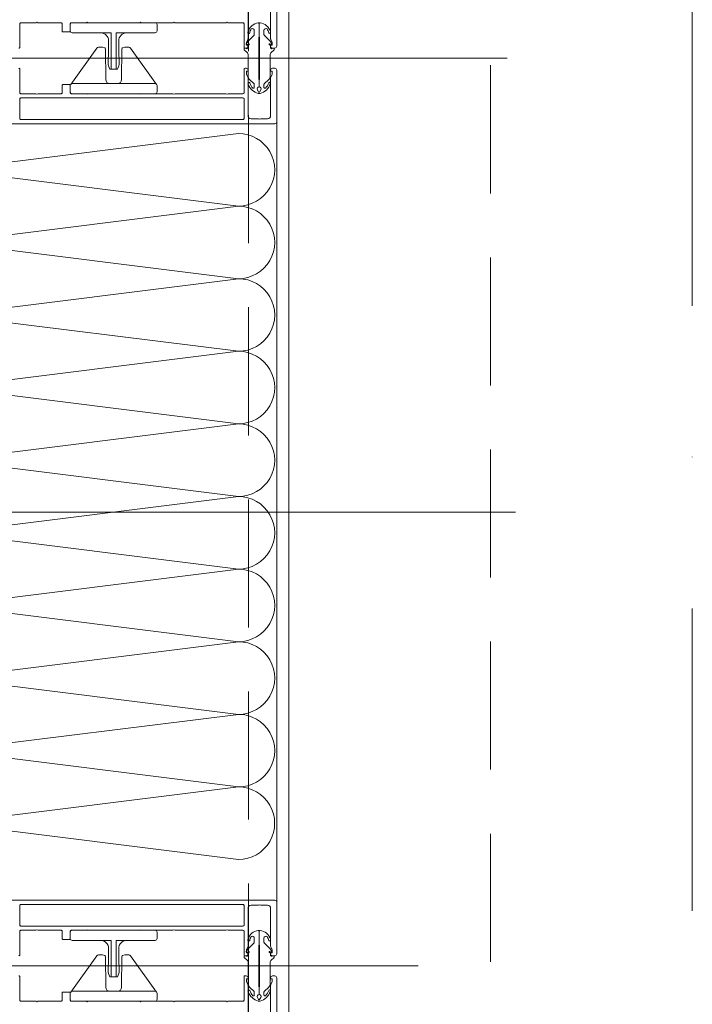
# Model space of a CAD drawing. Header units: millimetres. Extents: x 213386 to 459888, y 74252 to 208052.
# Tile 73 of 256: x 373143 to 373477, y 152288 to 152776. Entities that reach past the tile are written whole.
import ezdxf

# ---------------------------------------------------------------- set-up
doc = ezdxf.new("R2010")
doc.units = ezdxf.units.MM
for name, pattern in [('CK_Čerchovaná 50', [6, 3, -1.5, 0, -1.5]), ('ČERCHOVANÁ', [25.4, 12.7, -6.35, 0, -6.35]), ('ČÁRKOVANÁ', [19.05, 12.7, -6.35])]:
    doc.linetypes.add(name, pattern=pattern)
for name, color, linetype, lineweight in [('FASÁDA DETAILNÍ', 255, 'Continuous', 0), ('OSY', 255, 'Continuous', 0), ('TENKA', 255, 'Continuous', 0)]:
    doc.layers.add(name, color=color, linetype=linetype, lineweight=lineweight)

# ---------------------------------------------------------------- blocks, each defined once
blk = doc.blocks.new('236134_0100_s_v')
for points in [[(22.8, -23), (22.8, -5), (42, -5, 0.414214), (43, -4), (43, -1, 0.414214), (42, 0), (1, 0, 0.414214), (0, -1), (0, -4, 0.414214), (1, -5), (20.2, -5), (20.2, -23)], [(15, -5, -0.414214), (19, -9), (19, -16.57, 0.165764), (19.53, -23), (23.47, -23, 0.165764), (24, -16.57), (24, -9, -0.414214), (28, -5)]]:
    blk.add_lwpolyline(points, format="xyb")
blk = doc.blocks.new('236134_0200_s_v')
for points in [[(19.58, 5, -0.41166), (17.58, 6.98), (17.45, 22.25, 0.344217), (17.07, 22.73), (16, 23), (14, 23, 0.240828), (13.19, 22.59), (0.19, 4.59)], [(23.42, 5, 0.41166), (25.42, 6.98), (25.55, 22.25, -0.344217), (25.93, 22.73), (27, 23), (29, 23, -0.240828), (29.81, 22.59), (42.81, 4.59)]]:
    blk.add_lwpolyline(points, format="xyb")
blk.add_lwpolyline([(42, 5), (1, 5, 0.414214), (0, 4), (0, 1, 0.414214), (1, 0), (42, 0, 0.414214), (43, 1), (43, 4, 0.414214)], format="xyb", close=True)
blk = doc.blocks.new('244748_a')
blk.add_lwpolyline([(8.32, -1.69, 0.082248), (6.34, -0.9, -1.09695), (6.94, -0.1, -0.315353), (11.26, -5.15, -0.480529), (10.87, -5.64), (4.27, -5.64), (4.08, -5.45), (-16.53, -5.45), (-16.72, -5.64), (-20.43, -5.64, 0.574019), (-21.93, -4.78), (-22.99, -5.4, 0.524827), (-22.99, -5.9), (-21.93, -6.52, 0.574021), (-20.43, -5.66), (-16.72, -5.66), (-16.53, -5.85), (4.08, -5.85), (4.27, -5.66), (10.87, -5.66, -0.480529), (11.26, -6.15, -0.326229), (6.88, -11.09, -1.09695), (6.28, -10.3, 0.081457), (8.32, -9.61, 0.599203), (7.48, -8.05), (5.52, -8.05, 0.198965), (5.17, -8.2), (2.22, -11.15), (0.93, -12.01, -0.738038), (0.51, -11.62), (0.87, -11, 1), (0.35, -10.7), (0, -11.3), (-0.98, -11.3, 0.619205), (-1.45, -12.06), (-1.28, -12.43, -0.808139), (-2.04, -13.04), (-3.63, -11.44, 0.198906), (-4.34, -11.15), (-14.99, -11.15, -0.198936), (-16.76, -10.42), (-18.98, -8.2, 0.198942), (-19.33, -8.05), (-20.67, -8.05, 0.500217), (-21.09, -8.73, 0.122037), (-18.5, -10.27, -1.093735), (-19.1, -11.07, -0.240768), (-23.7, -6.07, -0.106226), (-23.7, -5.23, -0.256232), (-19, -0.13, -1.093735), (-18.4, -0.92, 0.116856), (-21.09, -2.57, 0.500217), (-20.67, -3.25), (-19.33, -3.25, 0.198942), (-18.98, -3.1), (-16.75, -0.88, -0.198936), (-14.99, -0.15), (-4.34, -0.15, 0.198907), (-3.63, 0.14), (-2.04, 1.74, -0.808139), (-1.28, 1.13), (-1.45, 0.76, 0.619205), (-0.98, 0), (0, 0), (0.35, -0.6, 1), (0.87, -0.3), (0.51, 0.32, -0.738038), (0.93, 0.71), (2.22, -0.15), (5.17, -3.1, 0.198965), (5.52, -3.25), (7.48, -3.25, 0.599203)], format="xyb", close=True)
blk = doc.blocks.new('*U4004')
for points in [[(0, 0, 0.414243), (0.1, 0.1), (0, 0.9, -1.0001), (0.2, 0.9), (0.1, 0.1, 0.414228), (0.2, 0, 0.414228)], [(0.2, 0, 0.414243), (0.3, 0.1), (0.2, 0.9, -1.0001), (0.4, 0.9), (0.3, 0.1, 0.414228), (0.4, 0, 0.414228)], [(0.4, 0, 0.414243), (0.5, 0.1), (0.4, 0.9, -1.0001), (0.6, 0.9), (0.5, 0.1, 0.414228), (0.6, 0, 0.414228)], [(0.6, 0, 0.414243), (0.7, 0.1), (0.6, 0.9, -1.0001), (0.8, 0.9), (0.7, 0.1, 0.414228), (0.8, 0, 0.414228)], [(0.8, 0, 0.414243), (0.9, 0.1), (0.8, 0.9, -1.0001), (1, 0.9), (0.9, 0.1, 0.414228), (1, 0, 0.414228)], [(1, 0, 0.414243), (1.1, 0.1), (1, 0.9, -1.0001), (1.2, 0.9), (1.1, 0.1, 0.414228), (1.2, 0, 0.414228)], [(1.2, 0, 0.414243), (1.3, 0.1), (1.2, 0.9, -1.0001), (1.4, 0.9), (1.3, 0.1, 0.414228), (1.4, 0, 0.414228)], [(1.4, 0, 0.414243), (1.5, 0.1), (1.4, 0.9, -1.0001), (1.6, 0.9), (1.5, 0.1, 0.414228), (1.6, 0, 0.414228)], [(1.6, 0, 0.414243), (1.7, 0.1), (1.6, 0.9, -1.0001), (1.8, 0.9), (1.7, 0.1, 0.414228), (1.8, 0, 0.414228)], [(1.8, 0, 0.414243), (1.9, 0.1), (1.8001, 0.9, -1.0001), (2, 0.9), (1.9001, 0.1, 0.414228), (2, 0, 0.414228)]]:
    blk.add_lwpolyline(points, format="xyb")

msp = doc.modelspace()

# ---------------------------------------------------------------- linework, layer by layer
at = {"layer": 'FASÁDA DETAILNÍ', "linetype": 'ČÁRKOVANÁ', "ltscale": 5}
for p, q in [((373256.638, 145712.154), (373256.638, 168952.154)), ((373376.638, 145832.154), (373376.638, 168832.154))]:
    msp.add_line(p, q, dxfattribs=at)
at = {"layer": 'FASÁDA DETAILNÍ'}
for p, q in [((373276.638, 145732.154), (373276.638, 168932.154)), ((373016.692, 152757.154), (373384.93, 152757.154)), ((373340.762, 152307.154), (373015.071, 152307.154))]:
    msp.add_line(p, q, dxfattribs=at)
for points in [[(373267.638, 152785.663), (373267.638, 152766.808, 0.1169365), (373267.772, 152766.308), (373268.438, 152765.154), (373268.438, 152763.654), (373267.638, 152763.654), (373267.638, 152763.154, 0.4142136), (373268.638, 152762.154), (373269.638, 152762.154, 0.4142136), (373270.638, 152763.154), (373270.638, 152788.654, 0.4142135)], [(373142.838, 152762.154, 0.4142136), (373143.338, 152762.654), (373143.338, 152774.254, -0.4142136), (373143.838, 152774.754), (373151.238, 152774.754, -0.3999851), (373152.238, 152774.754), (373163.838, 152774.754, -0.4142136), (373164.338, 152774.254), (373164.338, 152770.654, 0.4142136), (373164.838, 152770.154), (373167.838, 152770.154, 0.4142136), (373168.338, 152770.654), (373168.338, 152774.254, -0.4142136), (373168.838, 152774.754), (373176.138, 152774.754, -0.38324), (373177.138, 152774.754), (373202.638, 152774.754, -0.38324), (373203.638, 152774.754), (373219.138, 152774.754, -0.38324), (373220.138, 152774.754), (373245.638, 152774.754, -0.38324), (373246.638, 152774.754), (373253.938, 152774.754, -0.4142136), (373254.438, 152774.254), (373254.438, 152762.654, 0.4142136), (373254.938, 152762.154), (373255.438, 152762.154, 0.4142136), (373256.438, 152763.154), (373256.438, 152763.654), (373255.638, 152763.654), (373255.638, 152765.154), (373256.304, 152766.308, 0.1169365), (373256.438, 152766.808), (373256.438, 152785.663, -0.4142315)], [(373142.838, 152752.154, -0.4142136), (373143.338, 152751.654), (373143.338, 152740.054, 0.4142136), (373143.838, 152739.554), (373151.238, 152739.554, 0.3999851), (373152.238, 152739.554), (373163.838, 152739.554, 0.4142136), (373164.338, 152740.054), (373164.338, 152743.654, -0.4142136), (373164.838, 152744.154), (373167.838, 152744.154, -0.4142136), (373168.338, 152743.654), (373168.338, 152740.054, 0.4142136), (373168.838, 152739.554), (373176.138, 152739.554, 0.38324), (373177.138, 152739.554), (373202.638, 152739.554, 0.38324), (373203.638, 152739.554), (373219.138, 152739.554, 0.38324), (373220.138, 152739.554), (373245.638, 152739.554, 0.38324), (373246.638, 152739.554), (373253.938, 152739.554, 0.4142136), (373254.438, 152740.054), (373254.438, 152751.654, -0.4142136), (373254.938, 152752.154), (373255.438, 152752.154, -0.4142136), (373256.438, 152751.154), (373256.438, 152750.654), (373255.638, 152750.654), (373255.638, 152749.154), (373256.304, 152748.001, -0.1169365), (373256.438, 152747.501), (373256.438, 152728.646, 0.4142315), (373257.938, 152727.146), (373261.648, 152727.146, 0.3999851), (373262.648, 152727.146), (373266.138, 152727.146, 0.4142315), (373267.638, 152728.646), (373267.638, 152747.501, -0.1169365), (373267.772, 152748.001), (373268.438, 152749.154), (373268.438, 152750.654), (373267.638, 152750.654), (373267.638, 152751.154, -0.4142136), (373268.638, 152752.154), (373269.638, 152752.154, -0.4142136), (373270.638, 152751.154), (373270.638, 152725.654, -0.4142135), (373269.638, 152724.654), (373269.638, 152724.654), (373121.138, 152724.654, -0.4142136)], [(373142.838, 152312.154, 0.4142136), (373143.338, 152312.654), (373143.338, 152324.254, -0.4142136), (373143.838, 152324.754), (373151.238, 152324.754, -0.3999851), (373152.238, 152324.754), (373163.838, 152324.754, -0.4142136), (373164.338, 152324.254), (373164.338, 152320.654, 0.4142136), (373164.838, 152320.154), (373167.838, 152320.154, 0.4142136), (373168.338, 152320.654), (373168.338, 152324.254, -0.4142136), (373168.838, 152324.754), (373176.138, 152324.754, -0.38324), (373177.138, 152324.754), (373202.638, 152324.754, -0.38324), (373203.638, 152324.754), (373219.138, 152324.754, -0.38324), (373220.138, 152324.754), (373245.638, 152324.754, -0.38324), (373246.638, 152324.754), (373253.938, 152324.754, -0.4142136), (373254.438, 152324.254), (373254.438, 152312.654, 0.4142136), (373254.938, 152312.154), (373255.438, 152312.154, 0.4142136), (373256.438, 152313.154), (373256.438, 152313.654), (373255.638, 152313.654), (373255.638, 152315.154), (373256.304, 152316.308, 0.1169365), (373256.438, 152316.808), (373256.438, 152335.663, -0.4142315), (373257.938, 152337.163), (373261.648, 152337.163, -0.3999851), (373262.648, 152337.163), (373266.138, 152337.163, -0.4142315), (373267.638, 152335.663), (373267.638, 152316.808, 0.1169365), (373267.772, 152316.308), (373268.438, 152315.154), (373268.438, 152313.654), (373267.638, 152313.654), (373267.638, 152313.154, 0.4142136), (373268.638, 152312.154), (373269.638, 152312.154, 0.4142136), (373270.638, 152313.154), (373270.638, 152338.654, 0.4142135), (373269.638, 152339.654), (373269.638, 152339.654), (373121.138, 152339.654, 0.4142136)], [(373142.838, 152302.154, -0.4142136), (373143.338, 152301.654), (373143.338, 152290.054, 0.4142136), (373143.838, 152289.554), (373151.238, 152289.554, 0.3999851), (373152.238, 152289.554), (373163.838, 152289.554, 0.4142136), (373164.338, 152290.054), (373164.338, 152293.654, -0.4142136), (373164.838, 152294.154), (373167.838, 152294.154, -0.4142136), (373168.338, 152293.654), (373168.338, 152290.054, 0.4142136), (373168.838, 152289.554), (373176.138, 152289.554, 0.38324), (373177.138, 152289.554), (373202.638, 152289.554, 0.38324), (373203.638, 152289.554), (373219.138, 152289.554, 0.38324), (373220.138, 152289.554), (373245.638, 152289.554, 0.38324), (373246.638, 152289.554), (373253.938, 152289.554, 0.4142136), (373254.438, 152290.054), (373254.438, 152301.654, -0.4142136), (373254.938, 152302.154), (373255.438, 152302.154, -0.4142136), (373256.438, 152301.154), (373256.438, 152300.654), (373255.638, 152300.654), (373255.638, 152299.154), (373256.304, 152298.001, -0.1169365), (373256.438, 152297.501), (373256.438, 152278.646, 0.4142315)], [(373267.638, 152278.646), (373267.638, 152297.501, -0.1169365), (373267.772, 152298.001), (373268.438, 152299.154), (373268.438, 152300.654), (373267.638, 152300.654), (373267.638, 152301.154, -0.4142136), (373268.638, 152302.154), (373269.638, 152302.154, -0.4142136), (373270.638, 152301.154), (373270.638, 152275.654, -0.4142135)]]:
    msp.add_lwpolyline(points, format="xyb", dxfattribs=at)
for points in [[(373143.838, 152726.754), (373253.938, 152726.754, 0.4142136), (373254.438, 152727.254), (373254.438, 152736.954, 0.4142136), (373253.938, 152737.454), (373143.838, 152737.454, 0.4142136), (373143.338, 152736.954), (373143.338, 152727.254, 0.4142136), (373143.838, 152726.754)], [(373143.838, 152337.554), (373253.938, 152337.554, -0.4142136), (373254.438, 152337.054), (373254.438, 152327.354, -0.4142136), (373253.938, 152326.854), (373143.838, 152326.854, -0.4142136), (373143.338, 152327.354), (373143.338, 152337.054, -0.4142136), (373143.838, 152337.554)]]:
    msp.add_lwpolyline(points, format="xyb", close=True, dxfattribs=at)
msp.add_lwpolyline([(373270.638, 152338.654), (373270.638, 152725.654)], close=True, dxfattribs=at)
at = {"layer": 'OSY', "linetype": 'ČERCHOVANÁ', "ltscale": 25}
msp.add_line((400063.194, 152532.154), (372424.222, 152532.154), dxfattribs=at)
at = {"layer": 'TENKA', "linetype": 'CK_Čerchovaná 50', "ltscale": 50}
msp.add_line((373476.638, 145732.154), (373476.638, 168932.154), dxfattribs=at)

# ---------------------------------------------------------------- block references
at = {"layer": 'FASÁDA DETAILNÍ'}
for name, p in [('236134_0100_s_v', (373168.338, 152774.754)), ('236134_0200_s_v', (373168.338, 152739.554)), ('236134_0100_s_v', (373168.338, 152324.754)), ('236134_0200_s_v', (373168.338, 152289.554))]:
    msp.add_blockref(name, p, dxfattribs=at)
at = {"layer": 'FASÁDA DETAILNÍ', "xscale": -1, "rotation": 270}
for p in [(373267.599, 152763.377), (373267.599, 152313.377)]:
    msp.add_blockref('244748_a', p, dxfattribs=at)
at = {"layer": 'FASÁDA DETAILNÍ', "xscale": 179.9999932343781, "yscale": 179.9999932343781, "zscale": 179.9999932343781, "rotation": 270}
msp.add_blockref('*U4004', (373089.638, 152719.827), dxfattribs=at)

doc.saveas('drawing.dxf')
